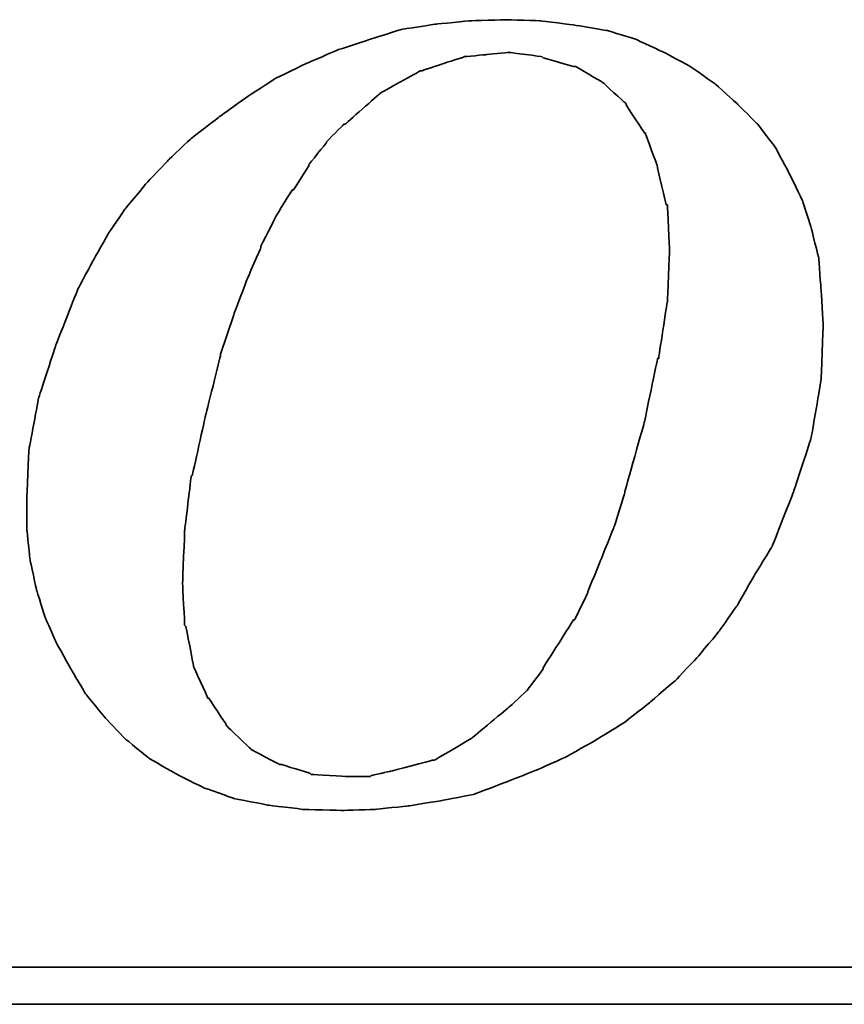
# Model space of a CAD drawing. Extents: x 12 to 227, y 68 to 185.
# Tile 43 of 49: x 193.98 to 195.99, y 124.65 to 127.05. Entities that reach past the tile are written whole.
import ezdxf

# ---------------------------------------------------------------- set-up
doc = ezdxf.new("R2010")
doc.units = 0
doc.header["$MEASUREMENT"] = 0
doc.layers.add('DIM', color=4, linetype='CONTINUOUS')
doc.layers.add('layer 1', color=7, linetype='CONTINUOUS')

# ---------------------------------------------------------------- blocks, each defined once
blk = doc.blocks.new('TBI MOTION logo(完整正式版)')
at = {"layer": 'layer 1', "color": 22, "lineweight": 35}
for points, knots in [([(35.79625, -6.98375), (35.79625, -6.98375), (36.23125, -7.43875), (36.23125, -7.43875), (36.23125, -7.43875), (36.23125, -7.43875), (36.75625, -7.87125), (36.75625, -7.87125), (36.75625, -7.87125), (36.75625, -7.87125), (37.33125, -8.20375), (37.33125, -8.20375), (37.33125, -8.20375), (37.33125, -8.20375), (37.95625, -8.51875), (37.95625, -8.51875), (37.95625, -8.51875), (37.95625, -8.51875), (38.62625, -8.75875), (38.62625, -8.75875), (38.62625, -8.75875), (38.62625, -8.75875), (39.37125, -8.90375), (39.37125, -8.90375), (39.37125, -8.90375), (39.37125, -8.90375), (40.14125, -8.99875), (40.14125, -8.99875), (40.14125, -8.99875), (40.14125, -8.99875), (41.02625, -9.02375), (41.02625, -9.02375), (41.02625, -9.02375), (41.02625, -9.02375), (41.74625, -8.99875), (41.74625, -8.99875), (41.74625, -8.99875), (41.74625, -8.99875), (42.46625, -8.92375), (42.46625, -8.92375), (42.46625, -8.92375), (42.46625, -8.92375), (43.21125, -8.80625), (43.21125, -8.80625), (43.21125, -8.80625), (43.21125, -8.80625), (43.93125, -8.66375), (43.93125, -8.66375), (43.93125, -8.66375), (43.93125, -8.66375), (44.62625, -8.39875), (44.62625, -8.39875), (44.62625, -8.39875), (44.62625, -8.39875), (45.29625, -8.13375), (45.29625, -8.13375), (45.29625, -8.13375), (45.29625, -8.13375), (45.94625, -7.84375), (45.94625, -7.84375), (45.94625, -7.84375), (45.94625, -7.84375), (46.61625, -7.46375), (46.61625, -7.46375), (46.61625, -7.46375), (46.61625, -7.46375), (47.24125, -7.07875), (47.24125, -7.07875), (47.24125, -7.07875), (47.24125, -7.07875), (47.81625, -6.62375), (47.81625, -6.62375), (47.81625, -6.62375), (47.81625, -6.62375), (48.36875, -6.14375), (48.36875, -6.14375), (48.36875, -6.14375), (48.36875, -6.14375), (48.84625, -5.64125), (48.84625, -5.64125), (48.84625, -5.64125), (48.84625, -5.64125), (49.32625, -5.06375), (49.32625, -5.06375), (49.32625, -5.06375), (49.32625, -5.06375), (49.71125, -4.51374), (49.71125, -4.51374), (49.71125, -4.51374), (49.71125, -4.51374), (50.09625, -3.83874), (50.09625, -3.83874), (50.09625, -3.83874), (50.09625, -3.83874), (50.48125, -3.21374), (50.48125, -3.21374), (50.48125, -3.21374), (50.48125, -3.21374), (50.96125, -1.99125), (50.96125, -1.99125), (50.96125, -1.99125), (50.96125, -1.99125), (51.34375, -0.81875), (51.34375, -0.81875), (51.34375, -0.81875), (51.34375, -0.81875), (51.56125, 0.45624), (51.56125, 0.45624), (51.56125, 0.45624), (51.56125, 0.45624), (51.60625, 1.67624), (51.60625, 1.67624), (51.60625, 1.67624), (51.60625, 1.67624), (51.56125, 2.44625), (51.56125, 2.44625), (51.56125, 2.44625), (51.56125, 2.44625), (51.51125, 3.14125), (51.51125, 3.14125), (51.51125, 3.14125), (51.51125, 3.14125), (51.34375, 3.81125), (51.34375, 3.81125), (51.34375, 3.81125), (51.34375, 3.81125), (51.15125, 4.41125), (51.15125, 4.41125), (51.15125, 4.41125), (51.15125, 4.41125), (50.86125, 5.01125), (50.86125, 5.01125), (50.86125, 5.01125), (50.86125, 5.01125), (50.55125, 5.58875), (50.55125, 5.58875), (50.55125, 5.58875), (50.55125, 5.58875), (50.16625, 6.09125), (50.16625, 6.09125), (50.16625, 6.09125), (50.16625, 6.09125), (49.71125, 6.54875), (49.71125, 6.54875), (49.71125, 6.54875), (49.71125, 6.54875), (49.23125, 6.98125), (49.23125, 6.98125), (49.23125, 6.98125), (49.23125, 6.98125), (48.67875, 7.36625), (48.67875, 7.36625), (48.67875, 7.36625), (48.67875, 7.36625), (48.10375, 7.67625), (48.10375, 7.67625), (48.10375, 7.67625), (48.10375, 7.67625), (47.48125, 7.96375), (47.48125, 7.96375), (47.48125, 7.96375), (47.48125, 7.96375), (46.85625, 8.15625), (46.85625, 8.15625), (46.85625, 8.15625), (46.85625, 8.15625), (46.13625, 8.27624), (46.13625, 8.27624), (46.13625, 8.27624), (46.13625, 8.27624), (45.39125, 8.37125), (45.39125, 8.37125), (45.39125, 8.37125), (45.39125, 8.37125), (44.62625, 8.39624), (44.62625, 8.39624), (44.62625, 8.39624), (44.62625, 8.39624), (43.83625, 8.37125), (43.83625, 8.37125), (43.83625, 8.37125), (43.83625, 8.37125), (43.09125, 8.30125), (43.09125, 8.30125), (43.09125, 8.30125), (43.09125, 8.30125), (42.32125, 8.18125), (42.32125, 8.18125), (42.32125, 8.18125), (42.32125, 8.18125), (41.62875, 7.96375), (41.62875, 7.96375), (41.62875, 7.96375), (41.62875, 7.96375), (40.90625, 7.72625), (40.90625, 7.72625), (40.90625, 7.72625), (40.90625, 7.72625), (40.23624, 7.43625), (40.23624, 7.43625), (40.23624, 7.43625), (40.23624, 7.43625), (39.54124, 7.10125), (39.54124, 7.10125), (39.54124, 7.10125), (39.54124, 7.10125), (38.91625, 6.69125), (38.91625, 6.69125), (38.91625, 6.69125), (38.91625, 6.69125), (38.31625, 6.26125), (38.31625, 6.26125), (38.31625, 6.26125), (38.31625, 6.26125), (37.69125, 5.78125), (37.69125, 5.78125), (37.69125, 5.78125), (37.69125, 5.78125), (37.18625, 5.30125), (37.18625, 5.30125), (37.18625, 5.30125), (37.18625, 5.30125), (36.70625, 4.79624), (36.70625, 4.79624), (36.70625, 4.79624), (36.70625, 4.79624), (36.23125, 4.22125), (36.23125, 4.22125), (36.23125, 4.22125), (36.23125, 4.22125), (35.87124, 3.69375), (35.87124, 3.69375), (35.87124, 3.69375), (35.87124, 3.69375), (35.53125, 3.09125), (35.53125, 3.09125), (35.53125, 3.09125), (35.53125, 3.09125), (35.19875, 2.47125), (35.19875, 2.47125), (35.19875, 2.47125), (35.19875, 2.47125), (34.71625, 1.24625), (34.71625, 1.24625), (34.71625, 1.24625), (34.71625, 1.24625), (34.33125, 0.06874), (34.33125, 0.06874), (34.33125, 0.06874), (34.33125, 0.06874), (34.11625, -1.07875), (34.11625, -1.07875), (34.11625, -1.07875), (34.11625, -1.07875), (34.07125, -2.15875), (34.07125, -2.15875), (34.07125, -2.15875), (34.07125, -2.15875), (34.07125, -2.85375), (34.07125, -2.85375), (34.07125, -2.85375), (34.07125, -2.85375), (34.14125, -3.50375), (34.14125, -3.50375), (34.14125, -3.50375), (34.14125, -3.50375), (34.28625, -4.17375), (34.28625, -4.17375), (34.28625, -4.17375), (34.28625, -4.17375), (34.47625, -4.77624), (34.47625, -4.77624), (34.47625, -4.77624), (34.47625, -4.77624), (34.71625, -5.32625), (34.71625, -5.32625), (34.71625, -5.32625), (34.71625, -5.32625), (35.05375, -5.92875), (35.05375, -5.92875), (35.05375, -5.92875), (35.05375, -5.92875), (35.36375, -6.45375), (35.36375, -6.45375), (35.36375, -6.45375), (35.36375, -6.45375), (35.79625, -6.98375), (35.79625, -6.98375)], [0, 0, 0, 0, 0.01388889, 0.01388889, 0.01388889, 0.0138889, 0.02777778, 0.02777778, 0.02777778, 0.02777779, 0.04166667, 0.04166667, 0.04166667, 0.04166668, 0.05555556, 0.05555556, 0.05555556, 0.05555557, 0.06944444, 0.06944444, 0.06944444, 0.06944445, 0.08333333, 0.08333333, 0.08333333, 0.08333334, 0.09722222, 0.09722222, 0.09722222, 0.09722223, 0.11111111, 0.11111111, 0.11111111, 0.11111112, 0.125, 0.125, 0.125, 0.12500001, 0.13888889, 0.13888889, 0.13888889, 0.1388889, 0.15277778, 0.15277778, 0.15277778, 0.15277779, 0.16666667, 0.16666667, 0.16666667, 0.16666668, 0.18055556, 0.18055556, 0.18055556, 0.18055557, 0.19444444, 0.19444444, 0.19444444, 0.19444445, 0.20833333, 0.20833333, 0.20833333, 0.20833334, 0.22222222, 0.22222222, 0.22222222, 0.22222223, 0.23611111, 0.23611111, 0.23611111, 0.23611112, 0.25, 0.25, 0.25, 0.25000001, 0.26388889, 0.26388889, 0.26388889, 0.2638889, 0.27777778, 0.27777778, 0.27777778, 0.27777779, 0.29166667, 0.29166667, 0.29166667, 0.29166668, 0.30555556, 0.30555556, 0.30555556, 0.30555557, 0.31944444, 0.31944444, 0.31944444, 0.31944445, 0.33333333, 0.33333333, 0.33333333, 0.33333334, 0.34722222, 0.34722222, 0.34722222, 0.34722223, 0.36111111, 0.36111111, 0.36111111, 0.36111112, 0.375, 0.375, 0.375, 0.37500001, 0.38888889, 0.38888889, 0.38888889, 0.3888889, 0.40277778, 0.40277778, 0.40277778, 0.40277779, 0.41666667, 0.41666667, 0.41666667, 0.41666668, 0.43055556, 0.43055556, 0.43055556, 0.43055557, 0.44444444, 0.44444444, 0.44444444, 0.44444445, 0.45833333, 0.45833333, 0.45833333, 0.45833334, 0.47222222, 0.47222222, 0.47222222, 0.47222223, 0.48611111, 0.48611111, 0.48611111, 0.48611112, 0.5, 0.5, 0.5, 0.50000001, 0.51388889, 0.51388889, 0.51388889, 0.5138889, 0.52777778, 0.52777778, 0.52777778, 0.52777779, 0.54166667, 0.54166667, 0.54166667, 0.54166668, 0.55555556, 0.55555556, 0.55555556, 0.55555557, 0.56944444, 0.56944444, 0.56944444, 0.56944445, 0.58333333, 0.58333333, 0.58333333, 0.58333334, 0.59722222, 0.59722222, 0.59722222, 0.59722223, 0.61111111, 0.61111111, 0.61111111, 0.61111112, 0.625, 0.625, 0.625, 0.62500001, 0.63888889, 0.63888889, 0.63888889, 0.6388889, 0.65277778, 0.65277778, 0.65277778, 0.65277779, 0.66666667, 0.66666667, 0.66666667, 0.66666668, 0.68055556, 0.68055556, 0.68055556, 0.68055557, 0.69444444, 0.69444444, 0.69444444, 0.69444445, 0.70833333, 0.70833333, 0.70833333, 0.70833334, 0.72222222, 0.72222222, 0.72222222, 0.72222223, 0.73611111, 0.73611111, 0.73611111, 0.73611112, 0.75, 0.75, 0.75, 0.75000001, 0.76388889, 0.76388889, 0.76388889, 0.7638889, 0.77777778, 0.77777778, 0.77777778, 0.77777779, 0.79166667, 0.79166667, 0.79166667, 0.79166668, 0.80555556, 0.80555556, 0.80555556, 0.80555557, 0.81944444, 0.81944444, 0.81944444, 0.81944445, 0.83333333, 0.83333333, 0.83333333, 0.83333334, 0.84722222, 0.84722222, 0.84722222, 0.84722223, 0.86111111, 0.86111111, 0.86111111, 0.86111112, 0.875, 0.875, 0.875, 0.87500001, 0.88888889, 0.88888889, 0.88888889, 0.8888889, 0.90277778, 0.90277778, 0.90277778, 0.90277779, 0.91666667, 0.91666667, 0.91666667, 0.91666668, 0.93055556, 0.93055556, 0.93055556, 0.93055557, 0.94444444, 0.94444444, 0.94444444, 0.94444445, 0.95833333, 0.95833333, 0.95833333, 0.95833334, 0.97222222, 0.97222222, 0.97222222, 0.97222223, 0.98611111, 0.98611111, 0.98611111, 0.98611112, 1, 1, 1, 1]), ([(38.33875, 1.03124), (38.33875, 1.03124), (38.62625, 1.89625), (38.62625, 1.89625), (38.62625, 1.89625), (38.62625, 1.89625), (38.91625, 2.66375), (38.91625, 2.66375), (38.91625, 2.66375), (38.91625, 2.66375), (39.22625, 3.38125), (39.22625, 3.38125), (39.22625, 3.38125), (39.22625, 3.38125), (39.22625, 3.40624), (39.22625, 3.40624), (39.22625, 3.40624), (39.22625, 3.40624), (39.56124, 4.07624), (39.56124, 4.07624), (39.56124, 4.07624), (39.56124, 4.07624), (39.92125, 4.65125), (39.92125, 4.65125), (39.92125, 4.65125), (39.92125, 4.65125), (39.94625, 4.65125), (39.94625, 4.65125), (39.94625, 4.65125), (39.94625, 4.65125), (40.28125, 5.17875), (40.28125, 5.17875), (40.28125, 5.17875), (40.28125, 5.17875), (40.28125, 5.20375), (40.28125, 5.20375), (40.28125, 5.20375), (40.28125, 5.20375), (40.66875, 5.68625), (40.66875, 5.68625), (40.66875, 5.68625), (40.66875, 5.68625), (40.66875, 5.70625), (40.66875, 5.70625), (40.66875, 5.70625), (40.66875, 5.70625), (41.05124, 6.09125), (41.05124, 6.09125), (41.05124, 6.09125), (41.05124, 6.09125), (41.07625, 6.09125), (41.07625, 6.09125), (41.07625, 6.09125), (41.07625, 6.09125), (41.84125, 6.76625), (41.84125, 6.76625), (41.84125, 6.76625), (41.84125, 6.76625), (41.86625, 6.78625), (41.86625, 6.78625), (41.86625, 6.78625), (41.86625, 6.78625), (42.73125, 7.26624), (42.73125, 7.26624), (42.73125, 7.26624), (42.73125, 7.26624), (42.75625, 7.26624), (42.75625, 7.26624), (42.75625, 7.26624), (42.75625, 7.26624), (43.18625, 7.41125), (43.18625, 7.41125), (43.18625, 7.41125), (43.18625, 7.41125), (43.64125, 7.55625), (43.64125, 7.55625), (43.64125, 7.55625), (43.64125, 7.55625), (43.66625, 7.55625), (43.66625, 7.55625), (43.66625, 7.55625), (43.66625, 7.55625), (43.69125, 7.58124), (43.69125, 7.58124), (43.69125, 7.58124), (43.69125, 7.58124), (44.19125, 7.62625), (44.19125, 7.62625), (44.19125, 7.62625), (44.19125, 7.62625), (44.67125, 7.67625), (44.67125, 7.67625), (44.67125, 7.67625), (44.67125, 7.67625), (44.69625, 7.67625), (44.69625, 7.67625), (44.69625, 7.67625), (44.69625, 7.67625), (45.41875, 7.58124), (45.41875, 7.58124), (45.41875, 7.58124), (45.41875, 7.58124), (45.44125, 7.55625), (45.44125, 7.55625), (45.44125, 7.55625), (45.44125, 7.55625), (46.11125, 7.36625), (46.11125, 7.36625), (46.11125, 7.36625), (46.11125, 7.36625), (46.13625, 7.36625), (46.13625, 7.36625), (46.13625, 7.36625), (46.13625, 7.36625), (46.15875, 7.36625), (46.15875, 7.36625), (46.15875, 7.36625), (46.15875, 7.36625), (46.73625, 7.02624), (46.73625, 7.02624), (46.73625, 7.02624), (46.73625, 7.02624), (46.76125, 7.00624), (46.76125, 7.00624), (46.76125, 7.00624), (46.76125, 7.00624), (47.24125, 6.57124), (47.24125, 6.57124), (47.24125, 6.57124), (47.24125, 6.57124), (47.26625, 6.54875), (47.26625, 6.54875), (47.26625, 6.54875), (47.26625, 6.54875), (47.26625, 6.52375), (47.26625, 6.52375), (47.26625, 6.52375), (47.26625, 6.52375), (47.67375, 5.89875), (47.67375, 5.89875), (47.67375, 5.89875), (47.67375, 5.89875), (47.69625, 5.89875), (47.69625, 5.89875), (47.69625, 5.89875), (47.69625, 5.89875), (47.69625, 5.87625), (47.69625, 5.87625), (47.69625, 5.87625), (47.69625, 5.87625), (47.96125, 5.15625), (47.96125, 5.15625), (47.96125, 5.15625), (47.96125, 5.15625), (47.96125, 5.13125), (47.96125, 5.13125), (47.96125, 5.13125), (47.96125, 5.13125), (48.15125, 4.31875), (48.15125, 4.31875), (48.15125, 4.31875), (48.15125, 4.31875), (48.17625, 4.31875), (48.17625, 4.31875), (48.17625, 4.31875), (48.17625, 4.31875), (48.17625, 4.29125), (48.17625, 4.29125), (48.17625, 4.29125), (48.17625, 4.29125), (48.22625, 3.33125), (48.22625, 3.33125), (48.22625, 3.33125), (48.22625, 3.33125), (48.22625, 3.30875), (48.22625, 3.30875), (48.22625, 3.30875), (48.22625, 3.30875), (48.17625, 2.20624), (48.17625, 2.20624), (48.17625, 2.20624), (48.17625, 2.20624), (48.17625, 2.18124), (48.17625, 2.18124), (48.17625, 2.18124), (48.17625, 2.18124), (47.98375, 0.93624), (47.98375, 0.93624), (47.98375, 0.93624), (47.98375, 0.93624), (47.96125, 0.93624), (47.96125, 0.93624), (47.96125, 0.93624), (47.96125, 0.93624), (47.67375, -0.45874), (47.67375, -0.45874), (47.67375, -0.45874), (47.67375, -0.45874), (47.24125, -1.99125), (47.24125, -1.99125), (47.24125, -1.99125), (47.24125, -1.99125), (47.24125, -2.01874), (47.24125, -2.01874), (47.24125, -2.01874), (47.24125, -2.01874), (47.00125, -2.78375), (47.00125, -2.78375), (47.00125, -2.78375), (47.00125, -2.78375), (46.71125, -3.50375), (46.71125, -3.50375), (46.71125, -3.50375), (46.71125, -3.50375), (46.42625, -4.19875), (46.42625, -4.19875), (46.42625, -4.19875), (46.42625, -4.19875), (46.42625, -4.22375), (46.42625, -4.22375), (46.42625, -4.22375), (46.42625, -4.22375), (46.13625, -4.82374), (46.13625, -4.82374), (46.13625, -4.82374), (46.13625, -4.82374), (46.11125, -4.82374), (46.11125, -4.82374), (46.11125, -4.82374), (46.11125, -4.82374), (45.77625, -5.35125), (45.77625, -5.35125), (45.77625, -5.35125), (45.77625, -5.35125), (45.44125, -5.87875), (45.44125, -5.87875), (45.44125, -5.87875), (45.44125, -5.87875), (45.44125, -5.90375), (45.44125, -5.90375), (45.44125, -5.90375), (45.44125, -5.90375), (45.10625, -6.35875), (45.10625, -6.35875), (45.10625, -6.35875), (45.10625, -6.35875), (45.08125, -6.38375), (45.08125, -6.38375), (45.08125, -6.38375), (45.08125, -6.38375), (44.69625, -6.74375), (44.69625, -6.74375), (44.69625, -6.74375), (44.69625, -6.74375), (43.88375, -7.41625), (43.88375, -7.41625), (43.88375, -7.41625), (43.88375, -7.41625), (43.85625, -7.43875), (43.85625, -7.43875), (43.85625, -7.43875), (43.85625, -7.43875), (43.04125, -7.91875), (43.04125, -7.91875), (43.04125, -7.91875), (43.04125, -7.91875), (43.01625, -7.91875), (43.01625, -7.91875), (43.01625, -7.91875), (43.01625, -7.91875), (42.99625, -7.91875), (42.99625, -7.91875), (42.99625, -7.91875), (42.99625, -7.91875), (42.08125, -8.15875), (42.08125, -8.15875), (42.08125, -8.15875), (42.08125, -8.15875), (41.65125, -8.25625), (41.65125, -8.25625), (41.65125, -8.25625), (41.65125, -8.25625), (41.62875, -8.27875), (41.62875, -8.27875), (41.62875, -8.27875), (41.62875, -8.27875), (41.60125, -8.27875), (41.60125, -8.27875), (41.60125, -8.27875), (41.60125, -8.27875), (41.12125, -8.27875), (41.12125, -8.27875), (41.12125, -8.27875), (41.12125, -8.27875), (40.35624, -8.23125), (40.35624, -8.23125), (40.35624, -8.23125), (40.35624, -8.23125), (40.33125, -8.23125), (40.33125, -8.23125), (40.33125, -8.23125), (40.33125, -8.23125), (40.30625, -8.20375), (40.30625, -8.20375), (40.30625, -8.20375), (40.30625, -8.20375), (39.68375, -8.01375), (39.68375, -8.01375), (39.68375, -8.01375), (39.68375, -8.01375), (39.66124, -8.01375), (39.66124, -8.01375), (39.66124, -8.01375), (39.66124, -8.01375), (39.63625, -8.01375), (39.63625, -8.01375), (39.63625, -8.01375), (39.63625, -8.01375), (39.01125, -7.67875), (39.01125, -7.67875), (39.01125, -7.67875), (39.01125, -7.67875), (38.98875, -7.65375), (38.98875, -7.65375), (38.98875, -7.65375), (38.98875, -7.65375), (38.48625, -7.17375), (38.48625, -7.17375), (38.48625, -7.17375), (38.48625, -7.17375), (38.45875, -7.14875), (38.45875, -7.14875), (38.45875, -7.14875), (38.45875, -7.14875), (38.45875, -7.12875), (38.45875, -7.12875), (38.45875, -7.12875), (38.45875, -7.12875), (38.07625, -6.54875), (38.07625, -6.54875), (38.07625, -6.54875), (38.07625, -6.54875), (38.05125, -6.54875), (38.05125, -6.54875), (38.05125, -6.54875), (38.05125, -6.54875), (38.05125, -6.52875), (38.05125, -6.52875), (38.05125, -6.52875), (38.05125, -6.52875), (37.74125, -5.85375), (37.74125, -5.85375), (37.74125, -5.85375), (37.74125, -5.85375), (37.74125, -5.82875), (37.74125, -5.82875), (37.74125, -5.82875), (37.74125, -5.82875), (37.57375, -4.96875), (37.57375, -4.96875), (37.57375, -4.96875), (37.57375, -4.96875), (37.54625, -4.94375), (37.54625, -4.94375), (37.54625, -4.94375), (37.54625, -4.94375), (37.50125, -4.03375), (37.50125, -4.03375), (37.50125, -4.03375), (37.50125, -4.03375), (37.50125, -4.00875), (37.50125, -4.00875), (37.50125, -4.00875), (37.50125, -4.00875), (37.54625, -2.85375), (37.54625, -2.85375), (37.54625, -2.85375), (37.54625, -2.85375), (37.69125, -1.65875), (37.69125, -1.65875), (37.69125, -1.65875), (37.69125, -1.65875), (37.71624, -1.63375), (37.71624, -1.63375), (37.71624, -1.63375), (37.71624, -1.63375), (38.00375, -0.33875), (38.00375, -0.33875), (38.00375, -0.33875), (38.00375, -0.33875), (38.33875, 1.00624), (38.33875, 1.00624), (38.33875, 1.00624), (38.33875, 1.00624), (38.33875, 1.03124), (38.33875, 1.03124)], [0, 0, 0, 0, 0.01010101, 0.01010101, 0.01010101, 0.01010102, 0.02020202, 0.02020202, 0.02020202, 0.02020203, 0.03030303, 0.03030303, 0.03030303, 0.03030304, 0.04040404, 0.04040404, 0.04040404, 0.04040405, 0.05050505, 0.05050505, 0.05050505, 0.05050506, 0.06060606, 0.06060606, 0.06060606, 0.06060607, 0.07070707, 0.07070707, 0.07070707, 0.07070708, 0.08080808, 0.08080808, 0.08080808, 0.08080809, 0.09090909, 0.09090909, 0.09090909, 0.0909091, 0.1010101, 0.1010101, 0.1010101, 0.10101011, 0.11111111, 0.11111111, 0.11111111, 0.11111112, 0.12121212, 0.12121212, 0.12121212, 0.12121213, 0.13131313, 0.13131313, 0.13131313, 0.13131314, 0.14141414, 0.14141414, 0.14141414, 0.14141415, 0.15151515, 0.15151515, 0.15151515, 0.15151516, 0.16161616, 0.16161616, 0.16161616, 0.16161617, 0.17171717, 0.17171717, 0.17171717, 0.17171718, 0.18181818, 0.18181818, 0.18181818, 0.18181819, 0.19191919, 0.19191919, 0.19191919, 0.1919192, 0.2020202, 0.2020202, 0.2020202, 0.20202021, 0.21212121, 0.21212121, 0.21212121, 0.21212122, 0.22222222, 0.22222222, 0.22222222, 0.22222223, 0.23232323, 0.23232323, 0.23232323, 0.23232324, 0.24242424, 0.24242424, 0.24242424, 0.24242425, 0.25252525, 0.25252525, 0.25252525, 0.25252526, 0.26262626, 0.26262626, 0.26262626, 0.26262627, 0.27272727, 0.27272727, 0.27272727, 0.27272728, 0.28282828, 0.28282828, 0.28282828, 0.28282829, 0.29292929, 0.29292929, 0.29292929, 0.2929293, 0.3030303, 0.3030303, 0.3030303, 0.30303031, 0.31313131, 0.31313131, 0.31313131, 0.31313132, 0.32323232, 0.32323232, 0.32323232, 0.32323233, 0.33333333, 0.33333333, 0.33333333, 0.33333334, 0.34343434, 0.34343434, 0.34343434, 0.34343435, 0.35353535, 0.35353535, 0.35353535, 0.35353536, 0.36363636, 0.36363636, 0.36363636, 0.36363637, 0.37373737, 0.37373737, 0.37373737, 0.37373738, 0.38383838, 0.38383838, 0.38383838, 0.38383839, 0.39393939, 0.39393939, 0.39393939, 0.3939394, 0.4040404, 0.4040404, 0.4040404, 0.40404041, 0.41414141, 0.41414141, 0.41414141, 0.41414142, 0.42424242, 0.42424242, 0.42424242, 0.42424243, 0.43434343, 0.43434343, 0.43434343, 0.43434344, 0.44444444, 0.44444444, 0.44444444, 0.44444445, 0.45454545, 0.45454545, 0.45454545, 0.45454546, 0.46464646, 0.46464646, 0.46464646, 0.46464647, 0.47474747, 0.47474747, 0.47474747, 0.47474748, 0.48484848, 0.48484848, 0.48484848, 0.48484849, 0.49494949, 0.49494949, 0.49494949, 0.4949495, 0.50505051, 0.50505051, 0.50505051, 0.50505052, 0.51515152, 0.51515152, 0.51515152, 0.51515153, 0.52525253, 0.52525253, 0.52525253, 0.52525254, 0.53535354, 0.53535354, 0.53535354, 0.53535355, 0.54545455, 0.54545455, 0.54545455, 0.54545456, 0.55555556, 0.55555556, 0.55555556, 0.55555557, 0.56565657, 0.56565657, 0.56565657, 0.56565658, 0.57575758, 0.57575758, 0.57575758, 0.57575759, 0.58585859, 0.58585859, 0.58585859, 0.5858586, 0.5959596, 0.5959596, 0.5959596, 0.59595961, 0.60606061, 0.60606061, 0.60606061, 0.60606062, 0.61616162, 0.61616162, 0.61616162, 0.61616163, 0.62626263, 0.62626263, 0.62626263, 0.62626264, 0.63636364, 0.63636364, 0.63636364, 0.63636365, 0.64646465, 0.64646465, 0.64646465, 0.64646466, 0.65656566, 0.65656566, 0.65656566, 0.65656567, 0.66666667, 0.66666667, 0.66666667, 0.66666668, 0.67676768, 0.67676768, 0.67676768, 0.67676769, 0.68686869, 0.68686869, 0.68686869, 0.6868687, 0.6969697, 0.6969697, 0.6969697, 0.69696971, 0.70707071, 0.70707071, 0.70707071, 0.70707072, 0.71717172, 0.71717172, 0.71717172, 0.71717173, 0.72727273, 0.72727273, 0.72727273, 0.72727274, 0.73737374, 0.73737374, 0.73737374, 0.73737375, 0.74747475, 0.74747475, 0.74747475, 0.74747476, 0.75757576, 0.75757576, 0.75757576, 0.75757577, 0.76767677, 0.76767677, 0.76767677, 0.76767678, 0.77777778, 0.77777778, 0.77777778, 0.77777779, 0.78787879, 0.78787879, 0.78787879, 0.7878788, 0.7979798, 0.7979798, 0.7979798, 0.79797981, 0.80808081, 0.80808081, 0.80808081, 0.80808082, 0.81818182, 0.81818182, 0.81818182, 0.81818183, 0.82828283, 0.82828283, 0.82828283, 0.82828284, 0.83838384, 0.83838384, 0.83838384, 0.83838385, 0.84848485, 0.84848485, 0.84848485, 0.84848486, 0.85858586, 0.85858586, 0.85858586, 0.85858587, 0.86868687, 0.86868687, 0.86868687, 0.86868688, 0.87878788, 0.87878788, 0.87878788, 0.87878789, 0.88888889, 0.88888889, 0.88888889, 0.8888889, 0.8989899, 0.8989899, 0.8989899, 0.89898991, 0.90909091, 0.90909091, 0.90909091, 0.90909092, 0.91919192, 0.91919192, 0.91919192, 0.91919193, 0.92929293, 0.92929293, 0.92929293, 0.92929294, 0.93939394, 0.93939394, 0.93939394, 0.93939395, 0.94949495, 0.94949495, 0.94949495, 0.94949496, 0.95959596, 0.95959596, 0.95959596, 0.95959597, 0.96969697, 0.96969697, 0.96969697, 0.96969698, 0.97979798, 0.97979798, 0.97979798, 0.97979799, 0.98989899, 0.98989899, 0.98989899, 0.989899, 1, 1, 1, 1]), ([(75.90875, -9.47875), (75.90875, -9.47875), (75.90875, -12.28625), (75.90875, -12.28625), (75.90875, -12.28625), (75.90875, -12.28625), (75.90875, -12.47875), (75.90875, -12.47875), (75.90875, -12.47875), (75.90875, -12.47875), (75.71625, -12.47875), (75.71625, -12.47875), (75.71625, -12.47875), (75.71625, -12.47875), (-88.32875, -12.47875), (-88.32875, -12.47875), (-88.32875, -12.47875), (-88.32875, -12.47875), (-88.32875, -13.29375), (-88.32875, -13.29375), (-88.32875, -13.29375), (-88.32875, -13.29375), (82.89125, -13.29375), (82.89125, -13.29375), (82.89125, -13.29375), (82.89125, -13.29375), (75.90875, -9.47875), (75.90875, -9.47875)], [0, 0, 0, 0, 0.14285714, 0.14285714, 0.14285714, 0.14285715, 0.28571429, 0.28571429, 0.28571429, 0.2857143, 0.42857143, 0.42857143, 0.42857143, 0.42857144, 0.57142857, 0.57142857, 0.57142857, 0.57142858, 0.71428571, 0.71428571, 0.71428571, 0.71428572, 0.85714286, 0.85714286, 0.85714286, 0.85714287, 1, 1, 1, 1])]:
    blk.add_open_spline(points, degree=3, knots=knots, dxfattribs=at)

msp = doc.modelspace()

# ---------------------------------------------------------------- block references
at = {"layer": 'DIM', "color": 7, "xscale": 0.1106772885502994, "yscale": 0.1106772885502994, "zscale": 0.1106772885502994}
msp.add_blockref('TBI MOTION logo(完整正式版)', (190.2301, 126.1201), dxfattribs=at)

doc.saveas('drawing.dxf')
